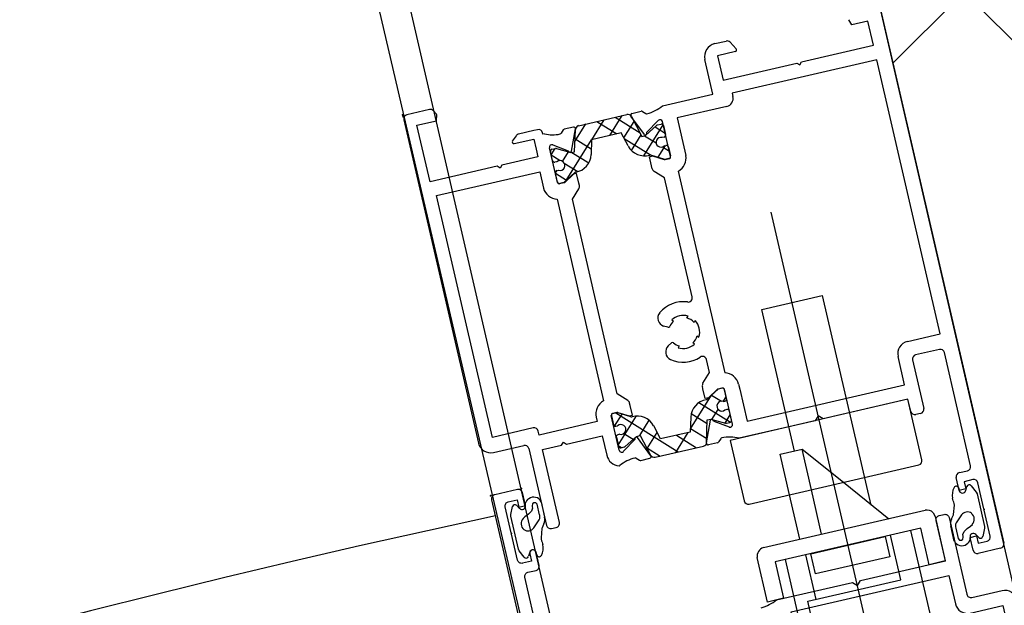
# Model space of a CAD drawing. Header units: centimetres. Extents: x -15121 to 17422, y -60492 to 0.
# Tile 15 of 256: x 1230 to 1242, y -30615 to -30608. Entities that reach past the tile are written whole.
import ezdxf

# ---------------------------------------------------------------- set-up
doc = ezdxf.new("R2010")
doc.units = ezdxf.units.CM
doc.header["$LTSCALE"] = 60
for name, color, linetype in [('A-----SZ', 8, 'Continuous'), ('A-DRZ', 7, 'Continuous'), ('A-OKN-SY', 1, 'Continuous'), ('AIKA podłoga deski cała', 2, 'Continuous'), ('AIKA podłoga deski pod meble', 6, 'Continuous'), ('AIKA powierzchnie2', 2, 'Continuous'), ('AIKA sufity podwieszane', 8, 'Continuous'), ('AIKA wymiarowanie ogólne rzut2', 7, 'Continuous')]:
    doc.layers.add(name, color=color, linetype=linetype)
doc.styles.add('wymiar', font='txt.shx', dxfattribs={"width": 0.6})
doc.dimstyles.new('Dwudziestka', dxfattribs={"dimtxt": 7, "dimasz": 0.7, "dimexe": 5, "dimexo": 0, "dimgap": 2.5, "dimtad": 1, "dimtoh": 1, "dimdec": 3, "dimrnd": 0.5, "dimdsep": 46, "dimtxsty": 'wymiar', "dimblk": 'znacznik', "dimcen": 0, "dimdle": 5, "dimse1": 1, "dimse2": 1, "dimclrd": 256, "dimclre": 256, "dimclrt": 256, "dimadec": 0, "dimazin": 0, "dimtfac": 0.4, "dimtdec": 3, "dimtix": 1, "dimtofl": 0, "dimtmove": 2, "dimatfit": 3, "dimldrblk": 'znacznik', "dimfxl": 1, "dimtolj": 1, "dimarcsym": 0})

# ---------------------------------------------------------------- blocks, each defined once
blk = doc.blocks.new('AL120')
at = {"layer": 'A-----SZ'}
for p, q in [((139.484, -0.001, 0), (135.484, -0.001, 0)), ((139.534, -0.331, 0), (139.534, -0.051, 0)), ((134.021, -0.229, 0), (134.11, -0.187, 0)), ((134.11, -0.187, 0), (134.131, -0.183, 0)), ((134.131, -0.183, 0), (134.537, -0.183, 0)), ((134.537, -0.183, 0), (134.558, -0.187, 0)), ((134.558, -0.187, 0), (134.647, -0.229, 0)), ((135.334, -0.151, 0), (135.334, -0.527, 0)), ((135.514, -0.686, 0), (135.514, -0.181, 0)), ((135.514, -0.181, 0), (138.504, -0.181, 0)), ((138.504, -0.181, 0), (138.504, -1.456, 0)), ((138.684, -0.141, 0), (139.384, -0.141, 0)), ((138.684, -0.971, 0), (138.684, -0.141, 0)), ((139.384, -0.141, 0), (139.384, -0.383, 0)), ((134.064, -0.308, 0), (134.019, -0.282, 0)), ((134.493, -0.348, 0), (134.478, -0.322, 0)), ((134.513, -0.395, 0), (134.493, -0.348, 0)), ((134.649, -0.282, 0), (134.604, -0.308, 0)), ((134.014, -0.383, 0), (134.044, -0.383, 0)), ((134.338, -0.422, 0), (134.417, -0.508, 0)), ((134.54, -0.438, 0), (134.513, -0.395, 0)), ((134.572, -0.459, 0), (134.54, -0.438, 0)), ((134.591, -0.461, 0), (134.572, -0.459, 0)), ((134.602, -0.462, 0), (134.591, -0.461, 0)), ((134.624, -0.471, 0), (134.602, -0.462, 0)), ((134.624, -0.383, 0), (134.636, -0.384, 0)), ((134.634, -0.492, 0), (134.624, -0.471, 0)), ((139.384, -0.383, 0), (139.451, -0.401, 0)), ((139.466, -0.399, 0), (139.509, -0.374, 0)), ((134.131, -0.483, 0), (134.118, -0.483, 0)), ((134.311, -0.515, 0), (134.203, -0.48, 0)), ((134.315, -0.518, 0), (134.311, -0.515, 0)), ((134.351, -0.544, 0), (134.315, -0.518, 0)), ((135.284, -0.577, 0), (134.334, -0.577, 0)), ((134.359, -0.55, 0), (134.351, -0.544, 0)), ((134.625, -0.578, 0), (134.436, -0.578, 0)), ((134.476, -0.526, 0), (134.607, -0.526, 0)), ((134.607, -0.526, 0), (134.627, -0.515, 0)), ((134.627, -0.515, 0), (134.634, -0.492, 0)), ((134.284, -0.627, 0), (134.284, -0.687, 0)), ((134.334, -0.737, 0), (135.234, -0.736, 0)), ((135.234, -0.736, 0), (135.234, -0.971, 0)), ((135.414, -0.736, 0), (135.464, -0.736, 0)), ((135.414, -1.456, 0), (135.414, -0.736, 0)), ((135.234, -0.971, 0), (135.264, -1.001, 0)), ((135.264, -1.001, 0), (135.234, -1.031, 0)), ((135.234, -1.031, 0), (135.234, -1.476, 0)), ((138.654, -1.001, 0), (138.684, -0.971, 0)), ((138.684, -1.031, 0), (138.654, -1.001, 0)), ((138.684, -1.476, 0), (138.684, -1.031, 0)), ((138.904, -1.232, 0), (138.904, -1.476, 0)), ((138.992, -1.277, 0), (138.939, -1.218, 0)), ((139.004, -1.5, 0), (139.004, -1.31, 0)), ((135.234, -1.476, 0), (134.994, -1.477, 0)), ((135.469, -1.456, 0), (135.414, -1.456, 0)), ((138.504, -1.456, 0), (138.3, -1.457, 0)), ((138.779, -1.476, 0), (138.684, -1.476, 0)), ((138.904, -1.476, 0), (138.779, -1.476, 0)), ((139.004, -1.546, 0), (139.004, -1.5, 0)), ((135.018, -1.636, 0), (135.449, -1.636, 0)), ((135.078, -1.637, 0), (135.044, -1.671, 0)), ((135.044, -1.661, 0), (135.044, -1.705, 0)), ((135.179, -1.637, 0), (135.069, -1.637, 0)), ((135.081, -1.637, 0), (135.374, -1.931, 0)), ((135.204, -1.686, 0), (135.204, -1.661, 0)), ((135.309, -1.661, 0), (135.309, -1.683, 0)), ((135.314, -1.646, 0), (135.436, -1.768, 0)), ((135.444, -1.637, 0), (135.334, -1.637, 0)), ((135.468, -1.71, 0), (135.469, -1.661, 0)), ((135.469, -1.656, 0), (135.469, -1.711, 0)), ((138.136, -1.586, 0), (135.642, -1.586, 0)), ((138.309, -1.711, 0), (138.309, -1.656, 0)), ((138.311, -1.71, 0), (138.311, -1.661, 0)), ((138.329, -1.636, 0), (138.76, -1.636, 0)), ((138.445, -1.637, 0), (138.333, -1.749, 0)), ((138.336, -1.637, 0), (138.445, -1.637, 0)), ((138.448, -1.637, 0), (138.47, -1.659, 0)), ((138.47, -1.661, 0), (138.47, -1.683, 0)), ((138.575, -1.686, 0), (138.575, -1.661, 0)), ((138.67, -1.637, 0), (138.579, -1.728, 0)), ((138.6, -1.637, 0), (138.71, -1.637, 0)), ((138.673, -1.637, 0), (138.735, -1.7, 0)), ((138.735, -1.661, 0), (138.735, -1.705, 0)), ((138.938, -1.596, 0), (138.954, -1.596, 0)), ((138.938, -1.616, 0), (138.938, -1.596, 0)), ((135.468, -1.696, 0), (134.839, -2.325, 0)), ((135.104, -1.848, 0), (134.994, -1.684, 0)), ((135.047, -1.715, 0), (135.135, -1.875, 0)), ((135.203, -1.736, 0), (135.11, -1.83, 0)), ((135.381, -1.864, 0), (135.468, -1.71, 0)), ((135.467, -1.721, 0), (135.394, -1.846, 0)), ((135.579, -1.872, 0), (135.685, -1.766, 0)), ((135.685, -1.766, 0), (138.094, -1.767, 0)), ((138.094, -1.767, 0), (138.199, -1.872, 0)), ((138.399, -1.864, 0), (138.311, -1.71, 0)), ((138.384, -1.846, 0), (138.312, -1.721, 0)), ((138.331, -1.744, 0), (138.739, -2.152, 0)), ((138.538, -1.769, 0), (138.403, -1.905, 0)), ((138.564, -1.753, 0), (138.659, -1.848, 0)), ((138.732, -1.715, 0), (138.645, -1.875, 0)), ((138.785, -1.684, 0), (138.673, -1.848, 0)), ((134.84, -1.861, 0), (134.841, -1.974, 0)), ((134.879, -1.813, 0), (134.846, -1.847, 0)), ((134.869, -1.993, 0), (135.12, -1.886, 0)), ((135.135, -1.875, 0), (135.136, -1.92, 0)), ((135.394, -1.846, 0), (135.394, -1.886, 0)), ((135.394, -1.886, 0), (135.514, -1.886, 0)), ((135.514, -1.886, 0), (135.544, -1.886, 0)), ((138.234, -1.886, 0), (138.264, -1.886, 0)), ((138.264, -1.886, 0), (138.384, -1.886, 0)), ((138.384, -1.886, 0), (138.384, -1.846, 0)), ((138.644, -1.887, 0), (138.475, -2.057, 0)), ((138.645, -1.875, 0), (138.643, -1.92, 0)), ((138.659, -1.886, 0), (138.91, -1.993, 0)), ((138.932, -1.847, 0), (138.899, -1.813, 0)), ((138.938, -1.974, 0), (138.938, -1.861, 0)), ((134.976, -1.963, 0), (134.839, -2.1, 0)), ((135.136, -1.92, 0), (134.876, -1.99, 0)), ((134.962, -1.967, 0), (135.124, -2.13, 0)), ((135.136, -1.917, 0), (135.289, -2.07, 0)), ((138.795, -1.961, 0), (138.632, -2.124, 0)), ((138.643, -1.92, 0), (138.903, -1.99, 0)), ((138.764, -1.953, 0), (138.94, -2.129, 0)), ((134.839, -2.037, 0), (134.839, -2.636, 0)), ((135.039, -2.152, 0), (135.213, -2.107, 0)), ((138.74, -2.152, 0), (138.567, -2.107, 0)), ((138.94, -2.037, 0), (138.94, -2.636, 0)), ((135.039, -2.52, 0), (135.039, -2.152, 0)), ((138.74, -2.52, 0), (138.74, -2.152, 0)), ((138.74, -2.154, 0), (138.94, -2.354, 0)), ((134.839, -2.294, 0), (135.039, -2.494, 0)), ((135.039, -2.349, 0), (134.839, -2.549, 0)), ((138.94, -2.265, 0), (138.74, -2.465, 0)), ((138.94, -2.489, 0), (138.689, -2.741, 0)), ((138.74, -2.378, 0), (138.94, -2.578, 0)), ((135.081, -2.532, 0), (134.918, -2.695, 0)), ((135.213, -2.566, 0), (135.039, -2.52, 0)), ((135.075, -2.53, 0), (135.416, -2.871, 0)), ((135.255, -2.582, 0), (135.095, -2.742, 0)), ((136.08, -2.624, 0), (136.062, -2.605, 0)), ((136.111, -2.494, 0), (136.137, -2.539, 0)), ((136.331, -2.539, 0), (136.357, -2.494, 0)), ((136.406, -2.605, 0), (136.388, -2.624, 0)), ((138.665, -2.54, 0), (138.401, -2.804, 0)), ((138.506, -2.593, 0), (138.661, -2.748, 0)), ((138.567, -2.566, 0), (138.74, -2.52, 0)), ((138.675, -2.538, 0), (138.839, -2.701, 0)), ((134.84, -2.812, 0), (134.841, -2.698, 0)), ((134.869, -2.68, 0), (135.124, -2.79, 0)), ((134.877, -2.684, 0), (135.136, -2.753, 0)), ((135.362, -2.7, 0), (135.045, -3.017, 0)), ((138.41, -2.722, 0), (138.722, -3.034, 0)), ((138.903, -2.684, 0), (138.643, -2.753, 0)), ((138.658, -2.787, 0), (138.911, -2.68, 0)), ((138.939, -2.698, 0), (138.939, -2.812, 0)), ((134.879, -2.86, 0), (134.846, -2.826, 0)), ((135.105, -2.825, 0), (134.994, -2.989, 0)), ((135.135, -2.798, 0), (135.047, -2.958, 0)), ((135.129, -2.808, 0), (135.229, -2.909, 0)), ((135.136, -2.753, 0), (135.135, -2.798, 0)), ((135.469, -2.962, 0), (135.381, -2.809, 0)), ((135.394, -2.786, 0), (135.514, -2.786, 0)), ((135.394, -2.826, 0), (135.394, -2.786, 0)), ((135.467, -2.952, 0), (135.394, -2.826, 0)), ((135.514, -2.786, 0), (135.544, -2.786, 0)), ((135.579, -2.801, 0), (135.685, -2.906, 0)), ((136.062, -2.809, 0), (136.08, -2.79, 0)), ((136.388, -2.79, 0), (136.406, -2.809, 0)), ((138.093, -2.906, 0), (138.199, -2.801, 0)), ((138.234, -2.786, 0), (138.384, -2.786, 0)), ((138.31, -2.962, 0), (138.399, -2.809, 0)), ((138.384, -2.826, 0), (138.312, -2.952, 0)), ((138.384, -2.786, 0), (138.384, -2.826, 0)), ((138.644, -2.785, 0), (138.528, -2.902, 0)), ((138.643, -2.753, 0), (138.645, -2.798, 0)), ((138.645, -2.798, 0), (138.732, -2.958, 0)), ((138.786, -2.989, 0), (138.677, -2.823, 0)), ((138.934, -2.826, 0), (138.9, -2.86, 0)), ((132.834, -2.966, 0), (133.384, -2.966, 0)), ((132.834, -3.166, 0), (132.834, -2.966, 0)), ((134.834, -2.966, 0), (134.084, -2.966, 0)), ((134.834, -5.166, 0), (134.834, -2.966, 0)), ((135.05, -2.953, 0), (135.133, -3.036, 0)), ((135.416, -2.87, 0), (135.316, -2.97, 0)), ((135.469, -3.011, 0), (135.469, -2.962, 0)), ((135.469, -3.016, 0), (135.469, -2.962, 0)), ((135.685, -2.906, 0), (135.847, -2.907, 0)), ((136.151, -2.861, 0), (136.132, -2.879, 0)), ((136.336, -2.879, 0), (136.317, -2.861, 0)), ((136.621, -2.907, 0), (138.093, -2.906, 0)), ((138.309, -2.962, 0), (138.309, -3.016, 0)), ((138.31, -3.011, 0), (138.31, -2.962, 0)), ((138.353, -2.889, 0), (138.47, -3.006, 0)), ((138.463, -2.967, 0), (138.393, -3.036, 0)), ((138.72, -2.934, 0), (138.618, -3.036, 0)), ((133.484, -3.066, 0), (133.484, -5.066, 0)), ((134.034, -3.016, 0), (134.034, -5.116, 0)), ((134.834, -4.017, 0), (134.834, -3.077, 0)), ((135.018, -3.036, 0), (135.449, -3.036, 0)), ((135.044, -2.968, 0), (135.044, -3.011, 0)), ((135.069, -3.036, 0), (135.179, -3.036, 0)), ((135.204, -3.011, 0), (135.204, -2.987, 0)), ((135.309, -2.99, 0), (135.309, -3.011, 0)), ((135.31, -2.989, 0), (135.357, -3.036, 0)), ((135.334, -3.036, 0), (135.444, -3.036, 0)), ((138.136, -3.086, 0), (135.642, -3.086, 0)), ((138.329, -3.036, 0), (138.761, -3.036, 0)), ((138.445, -3.036, 0), (138.335, -3.036, 0)), ((138.47, -2.99, 0), (138.47, -3.011, 0)), ((138.575, -3.011, 0), (138.575, -2.987, 0)), ((138.71, -3.036, 0), (138.6, -3.036, 0)), ((138.735, -2.968, 0), (138.735, -3.011, 0)), ((138.944, -3.077, 0), (138.944, -3.701, 0)), ((133.284, -3.166, 0), (132.834, -3.166, 0)), ((133.284, -4.966, 0), (133.284, -3.166, 0)), ((128.484, -3.291, 0), (133.284, -3.291, 0)), ((135.014, -3.216, 0), (135.014, -5.166, 0)), ((135.408, -3.216, 0), (135.014, -3.216, 0)), ((135.469, -3.216, 0), (135.408, -3.216, 0)), ((138.764, -3.216, 0), (138.3, -3.216, 0)), ((138.764, -3.831, 0), (138.764, -3.216, 0)), ((128.484, -3.441, 0), (132.734, -3.441, 0)), ((132.734, -3.441, 0), (132.734, -4.591, 0)), ((133.284, -3.541, 0), (132.734, -3.541, 0)), ((133.484, -3.516, 0), (134.034, -3.516, 0)), ((134.034, -3.516, 0), (134.534, -3.516, 0)), ((134.534, -3.516, 0), (134.534, -3.786, 0)), ((133.034, -3.606, 0), (133.284, -3.606, 0)), ((133.034, -4.526, 0), (133.034, -3.606, 0)), ((133.284, -3.606, 0), (133.284, -4.526, 0)), ((133.484, -3.786, 0), (134.034, -3.786, 0)), ((134.534, -3.786, 0), (134.034, -4.182, 0)), ((134.034, -3.786, 0), (134.534, -3.786, 0)), ((134.534, -3.691, 0), (136.284, -3.691, 0)), ((136.284, -3.691, 0), (136.284, -4.441, 0)), ((138.944, -3.701, 0), (139.374, -3.701, 0)), ((139.084, -3.861, 0), (139.084, -4.771, 0)), ((139.384, -3.861, 0), (139.084, -3.861, 0)), ((139.384, -4.081, 0), (139.384, -3.861, 0)), ((139.534, -3.861, 0), (139.534, -4.001, 0)), ((134.884, -4.066, 0), (134.834, -4.017, 0)), ((138.904, -3.931, 0), (138.864, -3.931, 0)), ((138.904, -5.721, 0), (138.904, -3.931, 0)), ((127.187, -4.066, 0), (137.404, -4.066, 0)), ((134.834, -4.116, 0), (134.884, -4.066, 0)), ((134.834, -5.166, 0), (134.834, -4.116, 0)), ((139.509, -4.044, 0), (139.414, -4.099, 0)), ((134.034, -4.182, 0), (133.484, -4.616, 0)), ((136.284, -4.441, 0), (133.691, -4.441, 0)), ((132.734, -4.591, 0), (133.284, -4.591, 0)), ((133.284, -4.526, 0), (133.034, -4.526, 0)), ((133.284, -4.841, 0), (128.484, -4.841, 0)), ((139.084, -4.771, 0), (139.054, -4.801, 0)), ((139.054, -4.801, 0), (139.084, -4.831, 0)), ((139.084, -4.831, 0), (139.084, -5.721, 0)), ((132.834, -4.966, 0), (133.284, -4.966, 0)), ((132.834, -5.166, 0), (132.834, -4.966, 0)), ((133.384, -5.166, 0), (132.834, -5.166, 0)), ((133.433, -5.154, 0), (133.384, -5.166, 0)), ((134.084, -5.166, 0), (134.834, -5.166, 0)), ((134.634, -5.276, 0), (134.634, -5.216, 0)), ((134.684, -5.166, 0), (134.834, -5.166, 0)), ((135.014, -5.166, 0), (135.364, -5.166, 0)), ((133.043, -5.326, 0), (133.232, -5.326, 0)), ((135.284, -5.326, 0), (134.684, -5.326, 0)), ((135.514, -5.316, 0), (135.514, -5.721, 0)), ((133.041, -5.389, 0), (133.034, -5.412, 0)), ((133.034, -5.412, 0), (133.044, -5.433, 0)), ((133.061, -5.378, 0), (133.041, -5.389, 0)), ((133.044, -5.433, 0), (133.066, -5.442, 0)), ((133.192, -5.378, 0), (133.061, -5.378, 0)), ((133.066, -5.442, 0), (133.078, -5.443, 0)), ((133.078, -5.443, 0), (133.096, -5.445, 0)), ((133.096, -5.445, 0), (133.129, -5.467, 0)), ((133.33, -5.483, 0), (133.251, -5.396, 0)), ((133.309, -5.354, 0), (133.317, -5.36, 0)), ((133.317, -5.36, 0), (133.353, -5.386, 0)), ((133.353, -5.386, 0), (133.357, -5.389, 0)), ((133.357, -5.389, 0), (133.465, -5.424, 0)), ((133.537, -5.421, 0), (133.55, -5.421, 0)), ((135.334, -5.671, 0), (135.334, -5.376, 0)), ((132.834, -5.851, 0), (132.834, -5.571, 0)), ((132.884, -5.521, 0), (133.044, -5.521, 0)), ((133.044, -5.521, 0), (133.032, -5.52, 0)), ((133.044, -5.521, 0), (133.044, -5.601, 0)), ((133.129, -5.467, 0), (133.155, -5.509, 0)), ((133.155, -5.509, 0), (133.175, -5.556, 0)), ((133.175, -5.556, 0), (133.19, -5.583, 0)), ((133.654, -5.521, 0), (133.624, -5.521, 0)), ((133.624, -5.521, 0), (133.784, -5.521, 0)), ((133.624, -5.601, 0), (133.624, -5.521, 0)), ((133.834, -5.571, 0), (133.834, -5.671, 0)), ((139.384, -5.52, 0), (139.451, -5.502, 0)), ((139.384, -5.721, 0), (139.384, -5.52, 0)), ((132.954, -5.601, 0), (132.954, -5.711, 0)), ((133.044, -5.601, 0), (132.954, -5.601, 0)), ((133.019, -5.622, 0), (133.064, -5.596, 0)), ((133.111, -5.717, 0), (133.021, -5.675, 0)), ((133.647, -5.675, 0), (133.558, -5.717, 0)), ((133.604, -5.596, 0), (133.649, -5.622, 0)), ((133.714, -5.601, 0), (133.624, -5.601, 0)), ((133.714, -5.711, 0), (133.714, -5.601, 0)), ((133.004, -5.761, 0), (133.664, -5.761, 0)), ((133.132, -5.721, 0), (133.111, -5.717, 0)), ((133.537, -5.721, 0), (133.132, -5.721, 0)), ((133.558, -5.717, 0), (133.537, -5.721, 0)), ((133.884, -5.721, 0), (135.284, -5.721, 0)), ((135.514, -5.721, 0), (138.904, -5.721, 0)), ((139.084, -5.721, 0), (139.384, -5.721, 0)), ((139.484, -5.901, 0), (132.884, -5.901, 0))]:
    blk.add_line(p, q, dxfattribs=at)
at = {"layer": 'A-----SZ', "elevation": 0}
for points in [[(132.384, -0.183), (133.784, -0.183, -0.414214), (133.834, -0.233), (133.834, -0.333, 0.414214), (133.884, -0.383), (134.044, -0.383, 0.998203), (134.044, -0.303), (133.954, -0.303), (133.954, -0.193, -0.414214), (134.004, -0.143), (134.664, -0.143, -0.414214), (134.714, -0.193), (134.714, -0.303), (134.624, -0.303), (134.624, -0.383), (134.784, -0.383, 0.414214), (134.834, -0.333), (134.834, -0.053, 0.414214), (134.784, -0.003), (124.684, -0.003, 0.414214)], [(132.784, -2.876, 0.106092), (132.834, -3.079), (132.834, -4.018), (132.784, -4.068), (132.834, -4.118), (132.834, -5.168), (133.334, -5.168, -0.414214), (133.384, -5.218), (133.384, -5.278, -0.414214), (133.334, -5.328), (132.384, -5.328, 0.414292), (132.334, -5.378), (132.334, -5.753, -0.414292), (132.184, -5.903)]]:
    blk.add_lwpolyline(points, format="xyb", dxfattribs=at)
blk.add_lwpolyline([(128.532, -3.088), (132.026, -3.088, 0.33408), (132.199, -3.218), (132.654, -3.218), (132.654, -5.168), (132.304, -5.168, 0.414214), (132.154, -5.318), (132.154, -5.723), (127.764, -5.723), (127.764, -3.933), (127.804, -3.933, 0.414214), (127.904, -3.833), (127.904, -3.218), (127.904, -3.218), (128.359, -3.218, 0.333959)], format="xyb", close=True, dxfattribs=at)
at = {"layer": 'A-----SZ'}
for centre, radius, start, end in [((135.484, -0.151, 0), 0.15, 90, 180), ((139.484, -0.051, 0), 0.05, 360, 90), ((134.034, -0.256, 0), 0.03, 115.0008, 239.8844), ((134.634, -0.256, 0), 0.03, 300.1151, 65.0005), ((134.044, -0.343, 0), 0.04, 269.9995, 59.8853), ((134.402, -0.365, 0), 0.0853, 130.6385, 221.8961), ((134.402, -0.373, 0), 0.0917, 33.8397, 127.5246), ((134.624, -0.343, 0), 0.0399, 119.9856, 270.0372), ((139.484, -0.331, 0), 0.05, 300.0897, 0), ((134.015, -0.413, 0), 0.0305, 92.6453, 227.2355), ((134.124, -0.283, 0), 0.2, 229.8808, 268.5247), ((134.605, -0.482, 0), 0.0978, 281.8459, 24.1666), ((134.635, -0.417, 0), 0.0328, 67.6067, 87.0739), ((134.603, -0.472, 0), 0.0966, 18.2581, 62.7973), ((139.456, -0.382, 0), 0.02, 254.9622, 300.0897), ((134.177, -0.743, 0), 0.264, 84.3553, 100.0063), ((134.334, -0.627, 0), 0.05, 90, 180), ((134.436, -0.458, 0), 0.12, 230.3711, 270.0007), ((134.471, -0.44, 0), 0.0867, 231.786, 273.7242), ((135.284, -0.527, 0), 0.05, 270, 360), ((134.334, -0.687, 0), 0.05, 180, 270.0064), ((135.464, -0.686, 0), 0.05, 270, 360), ((138.924, -1.232, 0), 0.02, 41.6637, 179.9766), ((138.954, -1.31, 0), 0.05, 359.9656, 41.6637), ((134.99, -1.636, 0), 0.16, 88.5527, 163.6528), ((135.469, -1.636, 0), 0.18, 16.1269, 89.9956), ((138.309, -1.636, 0), 0.18, 92.7743, 163.8784), ((134.851, -1.596, 0), 0.015, 163.6528, 206.063), ((134.421, -1.806, 0), 0.464, 0.9216, 26.063), ((135.018, -1.666, 0), 0.03, 90, 214.9986), ((135.068, -1.661, 0), 0.0236, 86.6068, 181.4037), ((135.181, -1.661, 0), 0.0236, 358.5975, 93.4198), ((135.333, -1.661, 0), 0.0237, 87.4087, 181.3492), ((135.446, -1.66, 0), 0.0227, 356.6434, 95.755), ((135.449, -1.656, 0), 0.02, 0, 90), ((138.329, -1.656, 0), 0.02, 90, 180), ((138.334, -1.66, 0), 0.0227, 84.245, 183.3566), ((138.447, -1.661, 0), 0.0237, 358.6508, 92.5913), ((138.599, -1.661, 0), 0.0236, 86.5802, 181.4025), ((138.712, -1.661, 0), 0.0236, 358.5963, 93.3932), ((138.76, -1.666, 0), 0.03, 325.0014, 90), ((139.29, -1.798, 0), 0.397, 152.638, 180.0473), ((138.954, -1.546, 0), 0.05, 270, 360), ((135.061, -1.706, 0), 0.0168, 177.127, 213.0922), ((135.258, -1.712, 0), 0.0594, 153.7833, 29.3808), ((135.449, -1.711, 0), 0.02, 329.9946, 0), ((138.329, -1.711, 0), 0.02, 180, 210.0054), ((138.522, -1.712, 0), 0.0594, 150.6192, 26.2167), ((138.718, -1.706, 0), 0.0168, 326.9078, 2.873), ((134.86, -1.861, 0), 0.02, 136.265, 180.2014), ((134.865, -1.799, 0), 0.02, 316.265, 0.9216), ((135.105, -1.87, 0), 0.0218, 312.6763, 92.7403), ((135.156, -1.893, 0), 0.221, 284.8568, 3.7302), ((135.401, -1.877, 0), 0.0242, 146.3017, 183.6966), ((135.544, -1.836, 0), 0.05, 270, 314.9211), ((138.234, -1.836, 0), 0.05, 225.0789, 270), ((138.379, -1.877, 0), 0.0242, 356.3034, 33.6983), ((138.623, -1.893, 0), 0.221, 176.2698, 255.1432), ((138.675, -1.87, 0), 0.0222, 92.9379, 224.5334), ((138.914, -1.799, 0), 0.02, 179.0784, 223.735), ((138.918, -1.861, 0), 0.02, 359.7986, 43.735), ((134.891, -2.04, 0), 0.0515, 106.0637, 176.8518), ((134.861, -1.974, 0), 0.02, 180.3396, 292.9487), ((138.889, -2.04, 0), 0.0515, 3.1482, 73.9363), ((138.918, -1.974, 0), 0.02, 247.0513, 359.6604), ((136.234, -2.707, 0), 0.365, 142.2269, 201.1908), ((136.025, -2.545, 0), 0.1, 30.4196, 142.2269), ((136.443, -2.545, 0), 0.1, 37.8371, 149.6961), ((136.234, -2.707, 0), 0.365, 338.8091, 37.8371), ((135.156, -2.78, 0), 0.221, 356.2698, 75.1432), ((136.234, -2.707, 0), 0.2, 149.436, 210.4855), ((136.234, -2.707, 0), 0.175, 125.8469, 151.5789), ((136.12, -2.549, 0), 0.02, 305.8469, 30.4196), ((136.348, -2.549, 0), 0.02, 149.6961, 234.2033), ((136.234, -2.707, 0), 0.175, 28.4232, 54.2033), ((136.234, -2.707, 0), 0.2, 329.4936, 30.564), ((138.623, -2.78, 0), 0.221, 104.8568, 183.7302), ((134.889, -2.636, 0), 0.05, 180, 255.2554), ((134.861, -2.699, 0), 0.02, 67.0513, 179.6604), ((138.89, -2.636, 0), 0.05, 284.7446, 0), ((138.919, -2.699, 0), 0.02, 0.3396, 112.9487), ((134.86, -2.812, 0), 0.02, 179.7986, 223.735), ((135.106, -2.803, 0), 0.0218, 267.5722, 37.1664), ((135.407, -2.794, 0), 0.03, 180, 210.0017), ((135.544, -2.836, 0), 0.05, 45.0789, 90), ((135.847, -2.857, 0), 0.05, 269.7883, 21.1908), ((136.234, -2.707, 0), 0.175, 208.3557, 241.5537), ((136.234, -2.707, 0), 0.175, 298.4227, 331.6201), ((136.621, -2.857, 0), 0.05, 158.8091, 270.024), ((138.235, -2.838, 0), 0.0512, 90.5425, 134.3786), ((138.373, -2.794, 0), 0.03, 329.9983, 0), ((138.673, -2.802, 0), 0.0209, 135.288, 281.7594), ((138.919, -2.812, 0), 0.02, 316.265, 0.2014), ((133.379, -3.071, 0), 0.105, 2.5457, 87.4543), ((134.088, -3.021, 0), 0.0544, 94.4713, 175.5287), ((134.421, -2.867, 0), 0.464, 332.9985, 359.0784), ((134.865, -2.874, 0), 0.02, 359.0784, 43.735), ((135.065, -2.968, 0), 0.0208, 150.504, 179.2768), ((135.258, -2.961, 0), 0.0594, 330.6192, 206.2167), ((135.449, -2.962, 0), 0.02, 360, 30.0054), ((136.234, -2.707, 0), 0.2, 239.436, 300.564), ((138.321, -2.96, 0), 0.0121, 139.5669, 190.4277), ((138.522, -2.961, 0), 0.0594, 333.7833, 209.3808), ((138.714, -2.968, 0), 0.0208, 0.7232, 29.496), ((138.915, -2.874, 0), 0.02, 136.265, 180.9216), ((139.379, -2.864, 0), 0.484, 181.2037, 206.108), ((135.018, -3.006, 0), 0.03, 145.0014, 270), ((135.069, -3.011, 0), 0.025, 180, 270), ((135.179, -3.011, 0), 0.025, 270, 360), ((135.334, -3.011, 0), 0.025, 180, 270), ((135.444, -3.011, 0), 0.025, 270, 360), ((135.449, -3.016, 0), 0.02, 270, 360), ((135.469, -3.036, 0), 0.18, 270.0044, 343.8731), ((138.309, -3.037, 0), 0.18, 196.1216, 267.2257), ((138.33, -3.015, 0), 0.0214, 183.5845, 266.4155), ((138.335, -3.011, 0), 0.025, 180, 270), ((138.445, -3.011, 0), 0.025, 270, 360), ((138.6, -3.011, 0), 0.025, 180, 270), ((138.71, -3.011, 0), 0.025, 270, 360), ((138.761, -3.006, 0), 0.03, 270, 34.9986), ((139.374, -3.861, 0), 0.16, 360, 90), ((138.864, -3.831, 0), 0.1, 180, 270), ((139.484, -4.001, 0), 0.05, 300.0234, 360), ((139.404, -4.081, 0), 0.02, 180, 300.0234), ((133.385, -5.067, 0), 0.0993, 299.0485, 0.2327), ((134.086, -5.115, 0), 0.0514, 181.5781, 268.4219), ((134.684, -5.216, 0), 0.05, 90, 180), ((135.364, -5.316, 0), 0.15, 360, 90), ((133.063, -5.422, 0), 0.0978, 101.8459, 204.1666), ((133.232, -5.446, 0), 0.12, 50.3711, 90.0007), ((134.684, -5.276, 0), 0.05, 180, 270), ((135.284, -5.376, 0), 0.05, 360, 90), ((133.197, -5.464, 0), 0.0867, 51.786, 93.7242), ((133.491, -5.161, 0), 0.264, 264.3553, 280.0063), ((133.545, -5.621, 0), 0.2, 49.8808, 88.5247), ((132.884, -5.571, 0), 0.05, 90, 180), ((133.065, -5.432, 0), 0.0966, 198.2581, 242.7973), ((133.034, -5.488, 0), 0.0328, 247.6067, 267.0739), ((133.044, -5.561, 0), 0.0399, 299.9856, 90.0372), ((133.267, -5.539, 0), 0.0853, 310.6385, 41.8961), ((133.624, -5.561, 0), 0.04, 89.9995, 239.8853), ((133.653, -5.491, 0), 0.0305, 272.6453, 47.2355), ((133.784, -5.571, 0), 0.05, 360, 90), ((133.034, -5.648, 0), 0.03, 120.1151, 245.0005), ((133.266, -5.531, 0), 0.0917, 213.8397, 307.5246), ((133.634, -5.648, 0), 0.03, 295.0008, 59.8844), ((133.884, -5.671, 0), 0.05, 180, 270), ((135.284, -5.671, 0), 0.05, 270, 360), ((133.004, -5.711, 0), 0.05, 180, 270), ((133.664, -5.711, 0), 0.05, 270, 360), ((132.884, -5.851, 0), 0.05, 180, 270)]:
    blk.add_arc(centre, radius, start, end, dxfattribs=at)
for p in [(139.519, 0, 0), (139.534, 0, 0), (139.543, 0, 0), (134.834, -0.001, 0), (134.834, -0.003, 0), (139.534, -0.001, 0), (134.334, -0.143, 0), (134.834, -0.383, 0), (132.834, -5.166, 0), (133.334, -5.761, 0)]:
    blk.add_point(p, dxfattribs=at)
at = {"layer": 'A-OKN-SY'}
blk.add_arc((4.701, 2.014, 0), 129.898, 359.11054, 88.95836, dxfattribs=at)
blk = doc.blocks.new('znacznik')
at = {"color": 0}
for points in [[(0, -5), (0, 5)], [(-4, 0), (4, 0)]]:
    blk.add_lwpolyline(points, dxfattribs=at)
at = {"color": 1}
blk.add_lwpolyline([(-2.121, -2.121), (2.121, 2.121)], dxfattribs=at)
blk = doc.blocks.new('*D7276')
at = {"layer": 'AIKA wymiarowanie ogólne rzut2', "lineweight": -2, "transparency": 16777216}
blk.add_line((1331.903, -30726.278), (1118.755, -29802.96), dxfattribs=at)
at = {"layer": 'Defpoints', "color": 0, "transparency": 16777216}
for p in [(1118.598, -29802.278), (1090.735, -29808.71), (1304.198, -30733.392)]:
    blk.add_point(p, dxfattribs=at)
at = {"layer": 'AIKA wymiarowanie ogólne rzut2', "lineweight": -2, "transparency": 16777216, "xscale": 0.7, "yscale": 0.7, "zscale": 0.7}
for p, rotation in [((1118.598, -29802.278), 102.999035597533), ((1332.061, -30726.96), 282.999035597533)]:
    blk.add_blockref('znacznik', p, dxfattribs=dict(at, rotation=rotation))
at = {"layer": 'AIKA wymiarowanie ogólne rzut2', "transparency": 16777216, "insert": (1231.175, -30263.269), "char_height": 7, "attachment_point": 5, "rotation": 282.999, "style": 'wymiar'}
blk.add_mtext('\\A1;949', dxfattribs=at)

msp = doc.modelspace()

# ---------------------------------------------------------------- hatches: boundary and pattern name
at = {"layer": 'AIKA sufity podwieszane', "transparency": 33554610}
h = msp.add_hatch(dxfattribs=at)
h.set_pattern_fill('ANSI37', color=256, scale=2.771036)
h.set_pattern_definition([(45, (5073.432, 672.602), (-6.221154, 6.221154), []), (135, (5073.432, 672.602), (-6.221154, -6.221154), [])])
h.paths.add_polyline_path([(1895.3422, -29622.938), (1051.961, -29817.6477), (1083.6791, -29955.0339), (1108.8373, -29949.2257), (1118.7352, -29992.098), (1098.8606, -29996.6864), (1151.9491, -30226.6377), (1171.8236, -30222.0493), (1195.98, -30326.6818), (1176.0567, -30331.2815), (1229.1072, -30560.8465), (1247.0331, -30556.708), (1258.8797, -30599.1305), (1239.2948, -30603.652), (1271.0129, -30741.0382), (1888.861, -30598.3967), (1885.2618, -30582.8068), (1928.1341, -30572.909), (1931.7333, -30588.4989), (1951.2207, -30583.9999), (1954.8998, -30599.9359), (2063.0549, -30574.9663), (2055.7765, -30543.4404), (2098.6488, -30533.5425), (2102.248, -30549.1325), (2108.8207, -30547.615)])

# ---------------------------------------------------------------- linework, layer by layer
at = {"layer": 'AIKA podłoga deski cała'}
msp.add_lwpolyline([(1888.861, -30598.3967), (1266.0671, -30744.1528), (1233.9166, -30604.8937), (1258.8797, -30599.1305), (1248.9789, -30556.2588), (1229.073, -30560.8544), (1175.9846, -30330.9033), (1195.8934, -30326.3069), (1171.8236, -30222.0493), (1151.9491, -30226.6377), (1098.8606, -29996.6864), (1118.7352, -29992.098), (1108.8373, -29949.2257), (1083.5062, -29955.0738), (1051.7856, -29817.6882), (1897.5708, -29622.4235)], dxfattribs=at)
at = {"layer": 'AIKA podłoga deski pod meble'}
msp.add_line((1233.5487, -30604.9786), (1266.0352, -30744.24), dxfattribs=at)
at = {"layer": 'AIKA powierzchnie2'}
msp.add_lwpolyline([(1888.861, -30598.3967), (1271.0129, -30741.0382), (1239.2948, -30603.652), (1258.8797, -30599.1305), (1247.0331, -30556.708), (1229.1072, -30560.8465), (1176.0567, -30331.2815), (1195.98, -30326.6818), (1171.8236, -30222.0493), (1151.9491, -30226.6377), (1098.8606, -29996.6864), (1118.7352, -29992.098), (1108.8373, -29949.2257), (1083.6791, -29955.0339), (1051.961, -29817.6477), (1895.3422, -29622.938)], dxfattribs=at)
at = {"layer": 'AIKA sufity podwieszane', "transparency": 33554610}
msp.add_lwpolyline([(1888.861, -30598.3967), (1271.0129, -30741.0382), (1239.2948, -30603.652), (1258.8797, -30599.1305), (1247.0331, -30556.708), (1229.1072, -30560.8465), (1176.0567, -30331.2815), (1195.98, -30326.6818), (1171.8236, -30222.0493), (1151.9491, -30226.6377), (1098.8606, -29996.6864), (1118.7352, -29992.098), (1108.8373, -29949.2257), (1083.6791, -29955.0339), (1051.961, -29817.6477), (1895.3422, -29622.938)], dxfattribs=at)

# ---------------------------------------------------------------- block references
at = {"layer": 'A-DRZ', "rotation": 103.0000000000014}
msp.add_blockref('AL120', (1265.8268, -30744.8026, 0), dxfattribs=at)

# ---------------------------------------------------------------- dimensions: what is measured, and where the dimension line sits
at = {"layer": 'AIKA wymiarowanie ogólne rzut2'}
dim = msp.add_aligned_dim(p1=(1304.198, -30733.3917), p2=(1090.7349, -29808.7102), distance=-28.5954, dimstyle='Dwudziestka', dxfattribs=at)
dim.commit()
dim.dimension.update_dxf_attribs({"geometry": '*D7276', "text_midpoint": (1231.1754, -30263.2693)})

doc.saveas('drawing.dxf')
